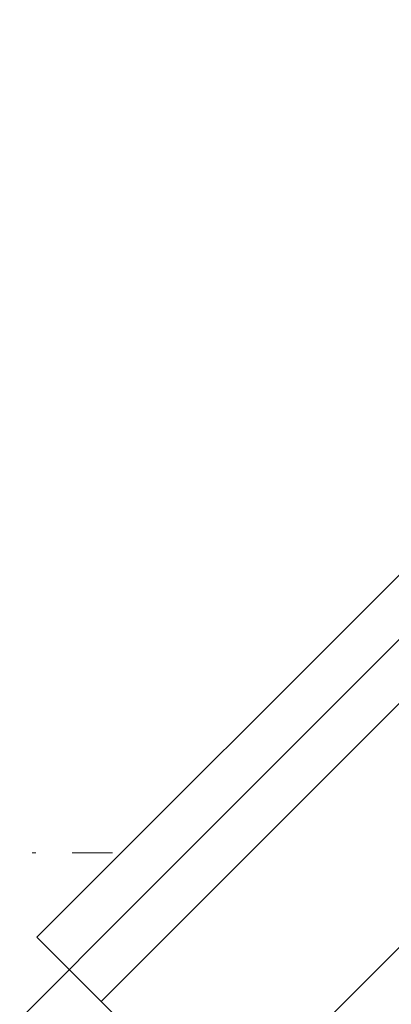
# Model space of a CAD drawing. Header units: metres. Extents: x -115250 to 1551995, y -140807 to 374743.
# Tile 78 of 205: x 114056 to 115080, y 72742 to 75453. Entities that reach past the tile are written whole.
import ezdxf

# ---------------------------------------------------------------- set-up
doc = ezdxf.new("R2010")
doc.units = ezdxf.units.M
doc.header["$LTSCALE"] = 100
for name, pattern in [('0102aČERCHOVANÁ', [5.1, 3, -1, 0.1, -1]), ('0103aDVOJČERCHOVANÁ', [6.2, 3, -1, 0.1, -1, 0.1, -1]), ('{ Wide Dash }', [12, 4, -2, 4, -2])]:
    doc.linetypes.add(name, pattern=pattern)
for name, color, linetype, lineweight in [('010-pomocna', 30, 'Continuous', 15), ('910-osa', 8, '0102aČERCHOVANÁ', 9), ('910-tenka', 4, 'Continuous', 15)]:
    doc.layers.add(name, color=color, linetype=linetype, lineweight=lineweight)
doc.layers.add('910-srafa', color=8, linetype='Continuous', lineweight=9, transparency=0.5)

msp = doc.modelspace()

# ---------------------------------------------------------------- linework, layer by layer
at = {"layer": '010-pomocna', "color": 0, "linetype": '{ Wide Dash }', "flags": 128}
for points in [[(116926.7, 73944.3), (116926.7, 74409.3, 0.414216), (111276.5, 80059.5), (109626.7, 80059.5)], [(116826.7, 73944.3), (116826.7, 74409.3, 0.414216), (111276.5, 79959.5), (109626.7, 79959.5)]]:
    msp.add_lwpolyline(points, format="xyb", dxfattribs=at)
at = {"layer": '910-osa'}
msp.add_line((40251.2, 73159.3), (114311.8, 73159.3), dxfattribs=at)
at = {"layer": '910-srafa'}
for p, q in [((115711.2, 74534.3), (114104.1, 72927.2)), ((114280.9, 72750.5), (115814.7, 74284.3)), ((114616.8, 72414.6), (116011.5, 73809.3))]:
    msp.add_line(p, q, dxfattribs=at)
at = {"layer": '910-srafa', "flags": 128}
msp.add_lwpolyline([(116526.7, 71319.4), (112673.2, 71319.4), (115764.5, 74409.3), (116526.7, 74409.3)], close=True, dxfattribs=at)
for points in [[(114280.9, 72750.5), (114104.1, 72927.2)], [(114280.9, 72750.5), (114616.8, 72414.6)]]:
    msp.add_lwpolyline(points, dxfattribs=at)
at = {"layer": '910-tenka', "color": 0, "linetype": '0103aDVOJČERCHOVANÁ', "flags": 128}
msp.add_lwpolyline([(117006.2, 74490.3, 0.410375), (111284.8, 80139.5), (109626.7, 80139.5)], format="xyb", dxfattribs=at)

doc.saveas('drawing.dxf')
